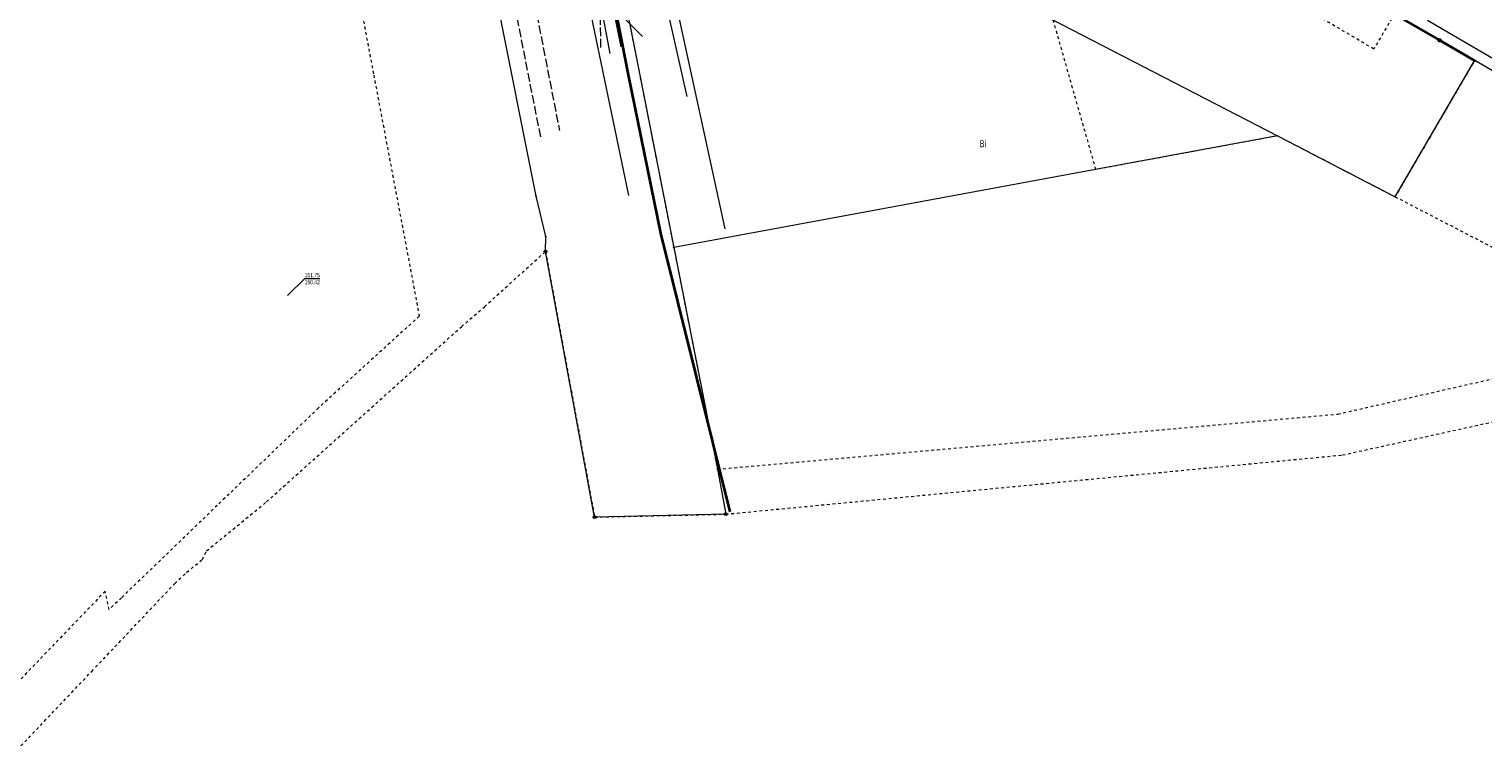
# Model space of a CAD drawing. Header units: millimetres. Extents: x 7509325 to 7510261, y 5702462 to 5703755.
# Tile 3 of 26: x 7509642 to 7509899, y 5702680 to 5702807. Entities that reach past the tile are written whole.
import ezdxf
from ezdxf import colors
from ezdxf.entities.mleader import LeaderData, LeaderLine
from ezdxf.enums import TextEntityAlignment as Align
from ezdxf.math import Vec2, Vec3

# ---------------------------------------------------------------- set-up
doc = ezdxf.new("R2010")
doc.units = ezdxf.units.MM
for name, pattern in [('1_14', [1, -1]), ('1_OTKJ', [2, 1.5, -0.5]), ('4_SUEP_A', [0]), ('4_SUKP', [0]), ('4_SULO', [0]), ('4_SUTP_A', [0]), ('4_SUWP', [0]), ('GDE', [0]), ('GUZ', [1, 0.5, -0.5])]:
    doc.linetypes.add(name, pattern=pattern)
for name, color, linetype, lineweight in [('ANWIM_E_Urządzenia', 1, 'Continuous', 35), ('Dzialki', 7, 'GDE', 18), ('Numery_uzytkow', 7, 'Continuous', 13), ('OTK_L_0', 7, '1_OTKJ', 18), ('OTO_L_0', 7, 'Continuous', 35), ('Punkty', 7, 'Continuous', 18), ('SUEP_L_0', 1, '4_SUEP_A', 18), ('SUL_L_1', 7, '4_SULO', 35), ('SUWP_L_0', 5, '4_SUWP', 18), ('Uzytki', 7, 'GUZ', 18)]:
    doc.layers.add(name, color=color, linetype=linetype, lineweight=lineweight)
for name, color, linetype, lineweight, true_color in [('SUKP_L_0', 7, '4_SUKP', 18, 0x803300), ('SUTP_L_0', 7, '4_SUTP_A', 18, 0xff9100), ('SUTR_T_0', 7, 'Continuous', 18, 0xff9100)]:
    doc.layers.add(name, color=color, linetype=linetype, lineweight=lineweight, true_color=true_color)

# ---------------------------------------------------------------- blocks, each defined once
blk = doc.blocks.new('GRO')
at = {"linetype": 'Continuous'}
blk.add_circle((0, 0), 0.045, dxfattribs=at)
blk = doc.blocks.new('GRT')
at = {"linetype": 'Continuous'}
blk.add_circle((0, 0), 0.25, dxfattribs=at)

msp = doc.modelspace()

# ---------------------------------------------------------------- linework, layer by layer
at = {"layer": 'Dzialki'}
for p, q in [((7509739.19, 5702894.19), (7509897.87, 5702801.7)), ((7509731.65, 5702777.65), (7509712.41, 5702874.47)), ((7509796.4, 5702822.78), (7509862.91, 5702788.31)), ((7509745.86, 5702820.15), (7509756.03, 5702768.55)), ((7509883.76, 5702777.5), (7509897.87, 5702801.7)), ((7509897.87, 5702801.7), (7509966.12, 5702761.92)), ((7509862.91, 5702788.31), (7509756.03, 5702768.55)), ((7509862.91, 5702788.31), (7509883.76, 5702777.5)), ((7509733.38, 5702770.51), (7509731.65, 5702777.65)), ((7509733.33, 5702767.86), (7509733.38, 5702770.51)), ((7509742.02, 5702720.83), (7509733.33, 5702767.86)), ((7509756.03, 5702768.55), (7509763.77, 5702729.31)), ((7509763.77, 5702729.31), (7509765.23, 5702721.35)), ((7509765.23, 5702721.35), (7509742.02, 5702720.83))]:
    msp.add_line(p, q, dxfattribs=at)
at = {"layer": 'OTK_L_0', "linetype": '1_OTKJ'}
for p, q in [((7509732.48, 5702788.16), (7509722.73, 5702837.6)), ((7509729.11, 5702823.57), (7509735.79, 5702789.29)), ((7509743.13, 5702803.99), (7509743, 5702812.02))]:
    msp.add_line(p, q, dxfattribs=at)
at = {"layer": 'OTK_L_0', "linetype": '1_14'}
msp.add_line((7509746.94, 5702809.44), (7509750.5, 5702805.91), dxfattribs=at)
at = {"layer": 'OTO_L_0'}
for p, q in [((7509885.25, 5702808.94), (7509891.6, 5702805.24)), ((7509891.6, 5702805.24), (7509897.95, 5702801.54))]:
    msp.add_line(p, q, dxfattribs=at)
msp.add_circle((7509891.6, 5702805.24), 0.17, dxfattribs=at)
at = {"layer": 'SUEP_L_0', "linetype": '4_SUEP_A'}
for p, q in [((7509739.93, 5702840.15), (7509748.04, 5702799.14)), ((7509744.77, 5702802.89), (7509743.04, 5702812.01))]:
    msp.add_line(p, q, dxfattribs=at)
at = {"layer": 'SUKP_L_0', "linetype": '4_SUKP'}
msp.add_line((7509743.13, 5702821.43), (7509746.64, 5702804.1), dxfattribs=at)
at = {"layer": 'SUL_L_1', "linetype": '4_SULO'}
for p, q in [((7509748.04, 5702799.14), (7509739.93, 5702840.15)), ((7509753.76, 5702771.09), (7509748.04, 5702799.14)), ((7509766.02, 5702721.75), (7509753.76, 5702771.09))]:
    msp.add_line(p, q, dxfattribs=at)
at = {"layer": 'SUTP_L_0', "linetype": '4_SUTP_A'}
for p, q in [((7509750.87, 5702828.51), (7509758.37, 5702795.28)), ((7509753.56, 5702824.8), (7509765.1, 5702771.86)), ((7509741.36, 5702809.82), (7509748, 5702777.78))]:
    msp.add_line(p, q, dxfattribs=at)
at = {"layer": 'SUTR_T_0', "linetype": 'Continuous', "lineweight": 0}
for p, q in [((7509687.63, 5702760.04), (7509690.7, 5702763.05)), ((7509690.7, 5702763.05), (7509693.36, 5702763.05))]:
    msp.add_line(p, q, dxfattribs=at)
at = {"layer": 'SUWP_L_0', "linetype": '4_SUWP'}
msp.add_line((7509889.48, 5702808.82), (7509917.63, 5702792.3), dxfattribs=at)
at = {"layer": 'Uzytki'}
for p, q in [((7509697.57, 5702827.32), (7509702.92, 5702799.09)), ((7509879.97, 5702803.7), (7509842.4, 5702825.88)), ((7509745.86, 5702820.15), (7509756.03, 5702768.55)), ((7509883.65, 5702809.99), (7509879.97, 5702803.7)), ((7509830.77, 5702782.37), (7509823.2, 5702808.89)), ((7509883.76, 5702777.5), (7509897.87, 5702801.7)), ((7509897.87, 5702801.7), (7509966.12, 5702761.92)), ((7509702.92, 5702799.09), (7509710.99, 5702756.4)), ((7509862.91, 5702788.31), (7509830.77, 5702782.37)), ((7509883.76, 5702777.5), (7509862.91, 5702788.31)), ((7509932.17, 5702752.41), (7509883.76, 5702777.5)), ((7509722.51, 5702758.07), (7509733.33, 5702767.86)), ((7509733.33, 5702767.86), (7509742.02, 5702720.83)), ((7509756.03, 5702768.55), (7509763.77, 5702729.31)), ((7509710.99, 5702756.4), (7509693.16, 5702740.18)), ((7509718.45, 5702754.53), (7509722.51, 5702758.07)), ((7509683.94, 5702723.53), (7509718.45, 5702754.53)), ((7509873.57, 5702739.07), (7509932.17, 5702752.41)), ((7509874.43, 5702731.83), (7509928.97, 5702743.85)), ((7509693.16, 5702740.18), (7509675.23, 5702722.91)), ((7509763.77, 5702729.31), (7509873.57, 5702739.07)), ((7509765.23, 5702721.35), (7509874.43, 5702731.83)), ((7509675.23, 5702722.91), (7509658.25, 5702706.55)), ((7509673.33, 5702714.86), (7509683.94, 5702723.53)), ((7509742.02, 5702720.83), (7509765.23, 5702721.35)), ((7509672.58, 5702713.34), (7509673.33, 5702714.86)), ((7509669.8, 5702711.05), (7509672.58, 5702713.34)), ((7509667.7, 5702709.07), (7509669.8, 5702711.05)), ((7509655.38, 5702707.72), (7509637.49, 5702689.09)), ((7509652.99, 5702693.51), (7509667.7, 5702709.07)), ((7509656.08, 5702704.45), (7509655.38, 5702707.73)), ((7509655.38, 5702707.73), (7509655.38, 5702707.72)), ((7509658.25, 5702706.55), (7509656.08, 5702704.45)), ((7509640.46, 5702680.32), (7509652.99, 5702693.51))]:
    msp.add_line(p, q, dxfattribs=at)

# ---------------------------------------------------------------- block references
at = {"layer": 'Punkty'}
for name, p in [('GRO', (7509897.87, 5702801.7)), ('GRO', (7509862.91, 5702788.31)), ('GRO', (7509731.65, 5702777.65)), ('GRO', (7509883.76, 5702777.5)), ('GRO', (7509733.38, 5702770.51)), ('GRT', (7509733.33, 5702767.86)), ('GRO', (7509756.03, 5702768.55)), ('GRO', (7509763.77, 5702729.31)), ('GRT', (7509742.02, 5702720.83)), ('GRT', (7509765.23, 5702721.35))]:
    msp.add_blockref(name, p, dxfattribs=at)

# ---------------------------------------------------------------- texts
at = {"layer": 'Numery_uzytkow', "width": 0.7}
msp.add_text('Bi', height=1.25, dxfattribs=at).set_placement((7509810.19, 5702787.56), align=Align.TOP_LEFT)
at = {"layer": 'SUTR_T_0', "lineweight": 9, "width": 0.7}
for s, p in [('151.75', (7509690.7, 5702764.05)), ('150.42', (7509690.7, 5702762.8))]:
    msp.add_text(s, height=0.75, rotation=0.0656, dxfattribs=at).set_placement(p, align=Align.TOP_LEFT)

# ---------------------------------------------------------------- next in the draw order: leaders
at = {"layer": 'ANWIM_E_Urządzenia', "color": 0, "linetype": 'Continuous', "lineweight": 0}
ml = msp.add_multileader_mtext('Standard', dxfattribs=at)
ml.set_content('w zakres prac dodatkowo wchodzi:\\P-demontaż istniejącego ogrodzenia\\P-demontaż istniejacych stelaży pod banery reklamowe-\\Pnalezy  uważać na ifrastrukturę podziemną\\P-wybrukowanie dojazdu do planowanych miejsc EV')
ml.set_leader_properties()
ml.build(insert=Vec2(0, 0))
ml.multileader.update_dxf_attribs({"has_text_frame": 1, "text_right_attachment_type": 6, "dogleg_length": 6.2, "arrow_head_size": 0.5, "scale": 0.5})
ctx = ml.context
ctx.base_point, ctx.scale, ctx.char_height, ctx.arrow_head_size, ctx.landing_gap_size, ctx.plane_origin = Vec3(7509770.24, 5702830.21), 0.5, 1.5, 0.5, 0.09, Vec3(7509765.5, 5702810.18)
ctx.right_attachment = 6
notes = []
notes.append((ctx, [(0, (1, 1, 0), (7509767.15, 5702830.21), (1, 0), 3.1, [(0, [(7509755.53, 5702822.57)], 0, [])])]))
ctx.mtext.insert, ctx.mtext.flow_direction = Vec3(7509770.33, 5702831.21), 5
ctx.mtext.has_bg_fill, ctx.mtext.bg_color, ctx.mtext.bg_scale_factor, ctx.mtext.bg_transparency, ctx.mtext.use_window_bg_color = 1, -1023410167, 1.5, 0, 1
for ctx, leaders in notes:
    for number, flags, end, landing, length, lines in leaders:
        leader = LeaderData()
        leader.index, (leader.has_last_leader_line, leader.has_dogleg_vector, leader.attachment_direction) = number, flags
        leader.last_leader_point, leader.dogleg_vector, leader.dogleg_length = Vec3(end), Vec3(landing), length
        for number, points, colour, breaks in lines:
            line = LeaderLine()
            line.index, line.vertices, line.color, line.breaks = number, Vec3.list(points), colors.encode_raw_color(colour), breaks
            leader.lines.append(line)
        ctx.leaders.append(leader)

# ---------------------------------------------------------------- next in the draw order: leaders
ml = msp.add_multileader_mtext('Standard', dxfattribs=at)
ml.set_content('wyprowadzenie zasilania dla pylonu\\Pz ZK1 (przy stacji trafo) kablem YKY 5x4mm2')
ml.set_leader_properties()
ml.build(insert=Vec2(0, 0))
ml.multileader.update_dxf_attribs({"has_text_frame": 1, "text_right_attachment_type": 6, "dogleg_length": 6.2, "arrow_head_size": 0.5, "scale": 0.5})
ctx = ml.context
ctx.base_point, ctx.scale, ctx.char_height, ctx.arrow_head_size, ctx.landing_gap_size, ctx.plane_origin = Vec3(7509770.88, 5702813.59), 0.5, 1.5, 0.5, 0.09, Vec3(7509766.14, 5702793.56)
ctx.right_attachment = 6
notes = []
notes.append((ctx, [(0, (1, 1, 0), (7509767.79, 5702813.59), (1, 0), 3.1, [(0, [(7509754.62, 5702821.89)], 0, [])])]))
ctx.mtext.insert, ctx.mtext.flow_direction = Vec3(7509770.97, 5702814.59), 5
ctx.mtext.has_bg_fill, ctx.mtext.bg_color, ctx.mtext.bg_scale_factor, ctx.mtext.bg_transparency, ctx.mtext.use_window_bg_color = 1, -1023410167, 1.5, 0, 1
for ctx, leaders in notes:
    for number, flags, end, landing, length, lines in leaders:
        leader = LeaderData()
        leader.index, (leader.has_last_leader_line, leader.has_dogleg_vector, leader.attachment_direction) = number, flags
        leader.last_leader_point, leader.dogleg_vector, leader.dogleg_length = Vec3(end), Vec3(landing), length
        for number, points, colour, breaks in lines:
            line = LeaderLine()
            line.index, line.vertices, line.color, line.breaks = number, Vec3.list(points), colors.encode_raw_color(colour), breaks
            leader.lines.append(line)
        ctx.leaders.append(leader)

doc.saveas('drawing.dxf')
